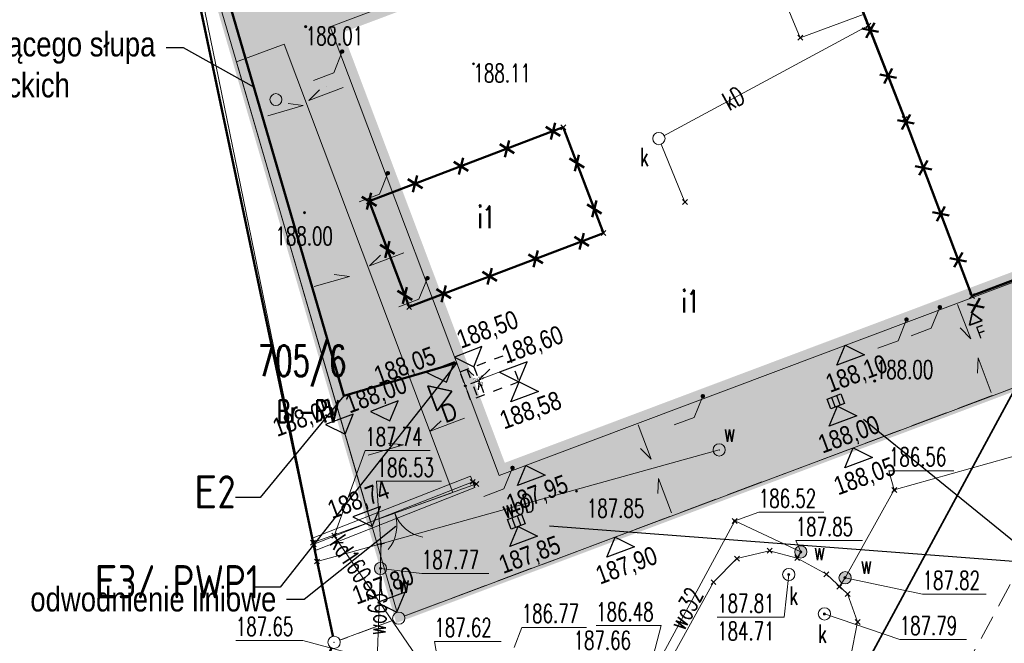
# Model space of a CAD drawing. Header units: metres. Extents: x 6498948 to 6499625, y 5676527 to 5676852.
# Tile 7 of 22: x 6499069 to 6499109, y 5676655 to 5676680. Entities that reach past the tile are written whole.
import ezdxf
from ezdxf import colors
from ezdxf.entities.mleader import LeaderData, LeaderLine
from ezdxf.enums import TextEntityAlignment as Align
from ezdxf.math import Vec2, Vec3

# ---------------------------------------------------------------- set-up
doc = ezdxf.new("R2010")
doc.units = ezdxf.units.M
for name, pattern in [('BUBS03', [1.5, 1, -0.5]), ('DASHDOT', [25.4, 12.7, -6.35, 0, -6.35]), ('L_0_03', [1, 0.5, -0.5]), ('L_0_04', [1.5, 1, -0.5]), ('L_0_06', [2, 1.5, -0.5])]:
    doc.linetypes.add(name, pattern=pattern)
doc.layers.get('0').update_dxf_attribs({"linetype": 'CONTINUOUS', "lineweight": 18})
for name, color, linetype, lineweight in [('#IE_Linie kablowe nn', 1, 'CONTINUOUS', 50), ('A-OPIS', 3, 'CONTINUOUS', 20), ('A-RYNNY I RURY SPUSTOWE', 3, 'CONTINUOUS', 5), ('A-WYM. ZEW.', 1, 'CONTINUOUS', 13), ('A-Ś.NOŚNA', 7, 'CONTINUOUS', 35), ('Z-DROGI', 4, 'CONTINUOUS', 18), ('Z-SPADKI', 3, 'CONTINUOUS', 5)]:
    doc.layers.add(name, color=color, linetype=linetype, lineweight=lineweight)
doc.layers.add('_IE_Opisy', color=32, linetype='CONTINUOUS')
doc.layers.add('Z-KOTY', color=2, linetype='CONTINUOUS')
for name, color, linetype, lineweight, true_color in [('Z- WPUSTY', 7, 'CONTINUOUS', 25, 0x007cb0), ('Z-BUDYNEK DO USUNIĘCIA', 7, 'CONTINUOUS', 18, 0xff2a1b), ('Z-GRANICA DZIAŁKI', 7, 'DASHDOT', 100, 0xff2a1b), ('Z-NAWIERZCHNIE CHODNIK', 7, 'CONTINUOUS', 0, 0x979392), ('Z-WTÓRNIK', 7, 'CONTINUOUS', 18, 0x7f868a), ('Z-ZIELEŃ', 7, 'CONTINUOUS', 0, 0x61993b)]:
    doc.layers.add(name, color=color, linetype=linetype, lineweight=lineweight, true_color=true_color)
doc.styles.add('ISOCPEUR', font='isocpeur.ttf')
doc.styles.add('OPISOWY', font='ARIALN.TTF')
doc.styles.add('OPISY_1_100_1.5', font='arial.ttf', dxfattribs={"width": 0.8, "height": 0.15})
doc.styles.add('OPISY_1_500_1.5', font='arial.ttf', dxfattribs={"width": 0.8, "height": 0.75})
doc.styles.get("Standard").update_dxf_attribs({"font": 'simplex.shx'})
doc.linetypes.add('L_0_15_SHX', pattern='A,0,-0.375,-0.75,-0.75,-0.75,-0.75,-0.75,[1,Mroczeń dz. 705_4 dcp.shx,S=0.05,R=0,X=0,Y=0],-0.75,-0.75,-0.75,-0.75,-0.375', length=7.5)
doc.linetypes.add('L_0_BB_SHX', pattern='A,0,-0.2,[9,Mroczeń dz. 705_4 dcp.shx,S=0.05,R=0,X=0,Y=0],-0.2', length=0.4)

# ---------------------------------------------------------------- blocks, each defined once
blk = doc.blocks.new('L_0_02_1')
at = {"color": 0}
blk.add_point((0, 0), dxfattribs=at)
blk = doc.blocks.new('L_0_02_2')
at = {"color": 0}
blk.add_point((0, 0), dxfattribs=at)
blk = doc.blocks.new('L_2_20_3')
at = {"color": 0, "linetype": 'Continuous', "lineweight": 13}
for centre, start, end in [((-3, 0), 299.98164, 0), ((3, 0), 180, 240.01836)]:
    blk.add_arc(centre, 3, start, end, dxfattribs=at)
blk = doc.blocks.new('L_0_BB_1')
at = {"color": 0, "linetype": 'Continuous', "lineweight": 13, "flags": 128}
blk.add_lwpolyline([(0, -0.5), (0, 0.5)], dxfattribs=at)
blk = doc.blocks.new('L_0_BB_2')
at = {"color": 0, "linetype": 'Continuous', "lineweight": 13, "flags": 128}
blk.add_lwpolyline([(0, 0.5), (0, -0.5)], dxfattribs=at)
blk = doc.blocks.new('GEPPGD_S')
at = {"color": 0, "linetype": 'Continuous', "lineweight": 18}
blk.add_wipeout([(0, -0.5), (0.25, -0.433), (0.433, -0.25), (0.5, 0), (0.433, 0.25), (0.25, 0.433), (0, 0.5), (-0.25, 0.433), (-0.433, 0.25), (-0.5, 0), (-0.433, -0.25), (-0.25, -0.433)], dxfattribs=at)
blk.add_circle((0, 0), 0.5, dxfattribs=at)
blk = doc.blocks.new('GSPPRB')
at = {"color": 0, "linetype": 'Continuous', "lineweight": 13, "flags": 128}
for points in [[(-0.2, 0.2), (0.2, -0.2)], [(0.2, 0.2), (-0.2, -0.2)]]:
    blk.add_lwpolyline(points, dxfattribs=at)
blk = doc.blocks.new('GSPWPS')
at = {"linetype": 'Continuous', "lineweight": 13}
blk.add_hatch(color=0, dxfattribs=at).paths.add_polyline_path([(0, -0.091, 1), (0, 0.091, 1)])
at = {"color": 0, "linetype": 'Continuous', "lineweight": 13}
blk.add_circle((0, 0), 0.0906, dxfattribs=at)
blk = doc.blocks.new('GUPIWZ_O')
at = {"color": 0, "linetype": 'Continuous', "lineweight": 18}
blk.add_wipeout([(0, -0.5), (0.25, -0.433), (0.433, -0.25), (0.5, 0), (0.433, 0.25), (0.25, 0.433), (0, 0.5), (-0.25, 0.433), (-0.433, 0.25), (-0.5, 0), (-0.433, -0.25), (-0.25, -0.433)], dxfattribs=at)
blk.add_circle((0, 0), 0.5, dxfattribs=at)
blk = doc.blocks.new('GUPKSD')
at = {"color": 0, "linetype": 'Continuous', "lineweight": 18}
blk.add_wipeout([(0, -0.5), (0.25, -0.433), (0.433, -0.25), (0.5, 0), (0.433, 0.25), (0.25, 0.433), (0, 0.5), (-0.25, 0.433), (-0.433, 0.25), (-0.5, 0), (-0.433, -0.25), (-0.25, -0.433)], dxfattribs=at)
blk.add_circle((0, 0), 0.5, dxfattribs=at)
blk = doc.blocks.new('GUPPRZ_K')
at = {"linetype": 'Continuous', "lineweight": 13}
blk.add_hatch(color=0, dxfattribs=at).paths.add_polyline_path([(0, -0.091, 1), (0, 0.091, 1)])
at = {"color": 0, "linetype": 'Continuous', "lineweight": 13}
blk.add_circle((0, 0), 0.0906, dxfattribs=at)
blk = doc.blocks.new('GUPPRZ_W')
at = {"linetype": 'Continuous', "lineweight": 13}
blk.add_hatch(color=0, dxfattribs=at).paths.add_polyline_path([(0, -0.091, 1), (0, 0.091, 1)])
at = {"color": 0, "linetype": 'Continuous', "lineweight": 13}
blk.add_circle((0, 0), 0.0906, dxfattribs=at)
blk = doc.blocks.new('GUPWZA')
at = {"linetype": 'Continuous', "lineweight": 13}
blk.add_hatch(color=0, dxfattribs=at).paths.add_polyline_path([(0, -0.5, 1), (0, 0.5, 1)])
at = {"color": 0, "linetype": 'Continuous', "lineweight": 13}
blk.add_circle((0, 0), 0.5, dxfattribs=at)
blk = doc.blocks.new('_None')

msp = doc.modelspace()

# ---------------------------------------------------------------- hatches: boundary and pattern name
at = {"layer": 'A-Ś.NOŚNA', "linetype": 'Continuous', "ltscale": 0.75}
h = msp.add_hatch(color=8, dxfattribs=at)
h.dxf.hatch_style = 1
h.paths.add_polyline_path([(6499107.657, 5676668.024), (6499107.255, 5676668.323), (6499107.15, 5676667.833)])
h = msp.add_hatch(color=8, dxfattribs=at)
h.dxf.hatch_style = 1
h.paths.add_polyline_path([(6499085.5, 5676664.349), (6499086.097, 5676665.152), (6499085.119, 5676665.363)])
at = {"layer": 'Z-NAWIERZCHNIE CHODNIK', "linetype": 'ByBlock'}
h = msp.add_hatch(dxfattribs=at)
h.set_pattern_fill('ANGLE', color=8, scale=0.04, angle=70.5145)
h.set_pattern_definition([(70.514531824, (-32.36772, -5.76672), (-0.263397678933, 0.093198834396), [0.2032, -0.0762]), (160.514531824, (-32.36772, -5.76672), (-0.093198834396, -0.263397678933), [0.2032, -0.0762])])
h.paths.add_polyline_path([(6499088.02, 5676661.719), (6499081.153, 5676679.971), (6499105.027, 5676688.961), (6499105.308, 5676688.202), (6499107.179, 5676688.907), (6499106.898, 5676689.668), (6499113.334, 5676692.1), (6499113.619, 5676691.329), (6499116.427, 5676692.386), (6499116.141, 5676693.16), (6499121.463, 5676695.171), (6499122.72, 5676691.773), (6499126.22, 5676693.09), (6499124.974, 5676696.483), (6499135.381, 5676700.37), (6499142.247, 5676682.119)])
h.paths.add_polyline_path([(6499077.349, 5676678.54), (6499079.282, 5676679.266), (6499086.142, 5676661.032), (6499082.799, 5676659.831)])
h.paths.add_polyline_path([(6499074.42, 5676688.595), (6499077.448, 5676689.743), (6499079.221, 5676685.068), (6499075.823, 5676683.779)])
h.paths.add_polyline_path([(6499126.075, 5676708.2), (6499091.454, 5676695.218), (6499074.373, 5676688.577), (6499083.94, 5676655.916), (6499144.344, 5676678.566), (6499148.303, 5676696.158)])
h.paths.add_polyline_path([(6499126.075, 5676708.2), (6499127.846, 5676703.525), (6499089.262, 5676688.907), (6499087.489, 5676693.582)])
at = {"layer": 'Z-ZIELEŃ', "linetype": 'ByBlock'}
h = msp.add_hatch(dxfattribs=at)
h.set_pattern_fill('CROSS', color=8, scale=0.02, angle=-26.8273)
h.set_pattern_definition([(333.1727299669, (0, 0), (0.1706465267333, 0.056015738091), [0.0635, -0.1905]), (63.1727299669, (0.014, -0.04266), (-0.056015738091, 0.1706465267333), [0.0635, -0.1905])])
h.paths.add_polyline_path([(6499086.142, 5676661.032), (6499079.282, 5676679.266), (6499077.349, 5676678.54), (6499082.799, 5676659.831)])
h.dxf.unprotected_set("ltscale", 0)

# ---------------------------------------------------------------- linework, layer by layer
at = {"layer": '#IE_Linie kablowe nn', "color": 8, "linetype": 'ByBlock'}
msp.add_lwpolyline([(6499086.298, 5676666.296), (6499081.705, 5676664.958), (6499074.78, 5676688.732)], dxfattribs=at)
at = {"layer": '#IE_Linie kablowe nn', "color": 20, "linetype": 'ByBlock', "true_color": 0xff2d21}
msp.add_lwpolyline([(6499086.298, 5676666.296), (6499081.705, 5676664.958), (6499074.78, 5676688.732)], dxfattribs=at)
at = {"color": 8, "linetype": 'Continuous', "ltscale": 0.75}
msp.add_line((6499086.435, 5676665.931), (6499086.865, 5676664.789), dxfattribs=at)
at = {"color": 8, "linetype": 'L_0_03', "lineweight": 30, "ltscale": 0.75}
for p, q in [((6499086.716, 5676666.037), (6499087.146, 5676664.895)), ((6499086.997, 5676666.142), (6499087.426, 5676665.002)), ((6499087.212, 5676665.571), (6499086.679, 5676665.371))]:
    msp.add_line(p, q, dxfattribs=at)
msp.add_lwpolyline([(6499086.435, 5676665.931), (6499088.401, 5676666.671), (6499088.83, 5676665.529), (6499086.865, 5676664.789)], close=True, dxfattribs=at)
msp.add_lwpolyline([(6499086.716, 5676666.037), (6499087.211, 5676665.572), (6499087.146, 5676664.895)], dxfattribs=at)
msp.add_circle((6499086.65, 5676665.36), 0.0307, dxfattribs=at)
at = {"layer": 'A-OPIS', "color": 8, "transparency": 33554687}
for points in [[(6499080.476, 5676677.789), (6499081.298, 5676678.098), (6499081.643, 5676678.958)], [(6499082.335, 5676672.847), (6499083.157, 5676673.156), (6499083.502, 5676674.016)], [(6499083.941, 5676668.578), (6499084.763, 5676668.888), (6499085.108, 5676669.747)], [(6499103.42, 5676666.89), (6499104.242, 5676667.199), (6499104.587, 5676668.059)], [(6499103.42, 5676666.89), (6499104.242, 5676667.199), (6499104.587, 5676668.059)], [(6499103.42, 5676666.89), (6499104.242, 5676667.199), (6499104.587, 5676668.059)], [(6499095.135, 5676663.773), (6499095.957, 5676664.082), (6499096.302, 5676664.942)], [(6499087.399, 5676660.863), (6499088.221, 5676661.172), (6499088.566, 5676662.032)]]:
    msp.add_lwpolyline(points, dxfattribs=at)
at = {"layer": 'A-OPIS', "color": 8, "transparency": 33554687, "elevation": 0}
msp.add_lwpolyline([(6499104.771, 5676667.398), (6499105.593, 5676667.707), (6499105.937, 5676668.567)], dxfattribs=at)
msp.add_lwpolyline([(6499104.771, 5676667.398), (6499105.593, 5676667.707), (6499105.937, 5676668.567)], dxfattribs=at)
at = {"layer": 'A-RYNNY I RURY SPUSTOWE', "color": 8, "lineweight": 35, "ltscale": 0.2, "transparency": 33554687}
for p, q in [((6499081.572, 5676678.932), (6499081.713, 5676678.984)), ((6499081.616, 5676679.028), (6499081.669, 5676678.888)), ((6499083.432, 5676673.99), (6499083.572, 5676674.042)), ((6499083.475, 5676674.086), (6499083.528, 5676673.946)), ((6499085.037, 5676669.721), (6499085.178, 5676669.774)), ((6499085.081, 5676669.817), (6499085.134, 5676669.677)), ((6499105.867, 5676668.541), (6499106.007, 5676668.593)), ((6499105.911, 5676668.637), (6499105.964, 5676668.497)), ((6499104.517, 5676668.033), (6499104.657, 5676668.085)), ((6499104.56, 5676668.129), (6499104.613, 5676667.989)), ((6499096.231, 5676664.916), (6499096.372, 5676664.968)), ((6499096.275, 5676665.012), (6499096.328, 5676664.872)), ((6499088.496, 5676662.005), (6499088.636, 5676662.058)), ((6499088.539, 5676662.102), (6499088.592, 5676661.962))]:
    msp.add_line(p, q, dxfattribs=at)
for centre in [(6499081.643, 5676678.958), (6499083.502, 5676674.016), (6499085.108, 5676669.747), (6499105.937, 5676668.567), (6499104.587, 5676668.059), (6499096.302, 5676664.942), (6499088.566, 5676662.032)]:
    msp.add_circle(centre, 0.055, dxfattribs=at)
at = {"layer": 'A-WYM. ZEW.', "color": 8, "linetype": 'Continuous', "ltscale": 0.75}
msp.add_line((6499080.987, 5676677.547), (6499080.987, 5676677.547), dxfattribs=at)
at = {"layer": 'A-Ś.NOŚNA', "color": 8, "linetype": 'Continuous', "ltscale": 0.75}
for p, q in [((6499107.255, 5676668.323), (6499107.15, 5676667.833)), ((6499107.255, 5676668.323), (6499107.657, 5676668.024)), ((6499107.657, 5676668.024), (6499107.15, 5676667.833)), ((6499085.119, 5676665.363), (6499085.5, 5676664.349)), ((6499086.097, 5676665.152), (6499085.119, 5676665.363)), ((6499086.097, 5676665.152), (6499085.5, 5676664.349))]:
    msp.add_line(p, q, dxfattribs=at)
at = {"layer": 'A-Ś.NOŚNA', "color": 8, "linetype": 'BUBS03', "lineweight": 18, "const_width": 0.4}
msp.add_lwpolyline([(6499082.868, 5676659.64), (6499088.088, 5676661.531)], dxfattribs=at)
at = {"layer": 'Z- WPUSTY', "color": 8}
for p, q in [((6499101.744, 5676664.974), (6499101.892, 5676664.58)), ((6499101.536, 5676664.896), (6499101.683, 5676664.502)), ((6499088.546, 5676659.999), (6499088.693, 5676659.605)), ((6499088.755, 5676660.077), (6499088.902, 5676659.683))]:
    msp.add_line(p, q, dxfattribs=at)
for points in [[(6499101.359, 5676664.829), (6499101.921, 5676665.04), (6499102.068, 5676664.647), (6499101.507, 5676664.436)], [(6499088.369, 5676659.932), (6499088.931, 5676660.143), (6499089.079, 5676659.75), (6499088.517, 5676659.539)]]:
    msp.add_lwpolyline(points, close=True, dxfattribs=at)
at = {"layer": 'Z-BUDYNEK DO USUNIĘCIA', "color": 8, "linetype": 'Continuous', "lineweight": 50}
for p, q in [((6499100.643, 5676686.168), (6499104.515, 5676676.222)), ((6499107.248, 5676669.023), (6499139.879, 5676681.407)), ((6499104.515, 5676676.222), (6499107.248, 5676669.023)), ((6499082.737, 5676672.871), (6499090.633, 5676675.879)), ((6499089.917, 5676675.901), (6499090.509, 5676675.537)), ((6499090.299, 5676676.055), (6499090.127, 5676675.382)), ((6499090.633, 5676675.879), (6499092.266, 5676671.578)), ((6499088.048, 5676675.189), (6499088.64, 5676674.825)), ((6499088.43, 5676675.343), (6499088.258, 5676674.671)), ((6499086.561, 5676674.632), (6499086.389, 5676673.959)), ((6499090.887, 5676674.611), (6499091.479, 5676674.248)), ((6499091.27, 5676674.766), (6499091.097, 5676674.093)), ((6499086.179, 5676674.477), (6499086.771, 5676674.113)), ((6499084.692, 5676673.92), (6499084.52, 5676673.247)), ((6499084.31, 5676673.765), (6499084.902, 5676673.402)), ((6499082.441, 5676673.053), (6499083.033, 5676672.69)), ((6499082.823, 5676673.208), (6499082.651, 5676672.535)), ((6499084.367, 5676668.575), (6499082.737, 5676672.871)), ((6499091.597, 5676672.741), (6499092.189, 5676672.378)), ((6499091.98, 5676672.896), (6499091.807, 5676672.223)), ((6499092.266, 5676671.578), (6499084.367, 5676668.575)), ((6499091.081, 5676671.422), (6499091.673, 5676671.059)), ((6499091.464, 5676671.577), (6499091.291, 5676670.904)), ((6499083.184, 5676671.094), (6499083.776, 5676670.73)), ((6499083.566, 5676671.249), (6499083.394, 5676670.576)), ((6499089.212, 5676670.712), (6499089.804, 5676670.348)), ((6499089.594, 5676670.866), (6499089.421, 5676670.193)), ((6499087.342, 5676670.001), (6499087.934, 5676669.637)), ((6499087.725, 5676670.155), (6499087.552, 5676669.483)), ((6499084.276, 5676669.379), (6499084.103, 5676668.706)), ((6499085.855, 5676669.445), (6499085.683, 5676668.772)), ((6499083.893, 5676669.224), (6499084.485, 5676668.86)), ((6499085.473, 5676669.29), (6499086.065, 5676668.926))]:
    msp.add_line(p, q, dxfattribs=at)
at = {"layer": 'Z-BUDYNEK DO USUNIĘCIA', "color": 8, "linetype": 'Continuous', "lineweight": 50, "flags": 128}
for points in [[(6499102.772, 5676679.896), (6499103.453, 5676679.758)], [(6499103.279, 5676680.132), (6499102.946, 5676679.522)], [(6499104.004, 5676678.269), (6499103.672, 5676677.659)], [(6499103.497, 5676678.033), (6499104.178, 5676677.895)], [(6499104.223, 5676676.169), (6499104.904, 5676676.031)], [(6499104.73, 5676676.405), (6499104.397, 5676675.795)], [(6499104.932, 5676674.302), (6499105.612, 5676674.158)], [(6499105.441, 5676674.533), (6499105.103, 5676673.926)], [(6499106.151, 5676672.663), (6499105.813, 5676672.056)], [(6499105.642, 5676672.432), (6499106.322, 5676672.288)], [(6499106.86, 5676670.793), (6499106.523, 5676670.186)], [(6499106.352, 5676670.562), (6499107.031, 5676670.418)], [(6499107.061, 5676668.692), (6499107.741, 5676668.548)], [(6499107.57, 5676668.924), (6499107.232, 5676668.317)]]:
    msp.add_lwpolyline(points, dxfattribs=at)
at = {"layer": 'Z-DROGI', "color": 8, "linetype": 'Continuous'}
for p, q in [((6499079.282, 5676679.266), (6499077.349, 5676678.54, -12.222)), ((6499079.282, 5676679.266), (6499086.142, 5676661.032)), ((6499077.349, 5676678.54, -12.222), (6499077.485, 5676678.591, -11.362))]:
    msp.add_line(p, q, dxfattribs=at)
msp.add_lwpolyline([(6499086.142, 5676661.032), (6499079.282, 5676679.266), (6499077.349, 5676678.54), (6499082.799, 5676659.831)], close=True, dxfattribs=at)
msp.add_lwpolyline([(6499086.142, 5676661.032), (6499079.282, 5676679.266), (6499077.349, 5676678.54), (6499082.799, 5676659.831)], close=True, dxfattribs=at)
msp.add_circle((6499078.948, 5676677.006), 0.243, dxfattribs=at)
at = {"layer": 'Z-KOTY', "color": 8}
for points in [[(6499101.751, 5676666.201), (6499102.09, 5676667.017), (6499102.875, 5676666.62), (6499101.751, 5676666.201)], [(6499086.206, 5676666.534), (6499086.997, 5676666.142), (6499087.327, 5676666.958), (6499086.206, 5676666.534)], [(6499085.089, 5676665.912), (6499085.88, 5676665.52), (6499086.211, 5676666.335), (6499085.089, 5676665.912)], [(6499088.039, 5676665.92), (6499088.83, 5676665.529), (6499089.161, 5676666.344), (6499088.039, 5676665.92)], [(6499088.499, 5676664.71), (6499088.837, 5676665.525), (6499089.622, 5676665.128), (6499088.499, 5676664.71)], [(6499082.793, 5676664.327), (6499083.584, 5676663.935), (6499083.915, 5676664.75), (6499082.793, 5676664.327)], [(6499080.968, 5676663.795), (6499081.759, 5676663.403), (6499082.089, 5676664.218), (6499080.968, 5676663.795)], [(6499101.444, 5676663.728), (6499101.783, 5676664.544), (6499102.568, 5676664.147), (6499101.444, 5676663.728)], [(6499102.078, 5676662.029), (6499102.416, 5676662.844), (6499103.201, 5676662.447), (6499102.078, 5676662.029)], [(6499088.768, 5676661.307), (6499089.106, 5676662.122), (6499089.891, 5676661.725), (6499088.768, 5676661.307)], [(6499082.077, 5676660.032), (6499082.868, 5676659.64), (6499083.199, 5676660.456), (6499082.077, 5676660.032)], [(6499088.461, 5676658.834), (6499088.8, 5676659.649), (6499089.585, 5676659.252), (6499088.461, 5676658.834)], [(6499092.399, 5676658.4), (6499092.738, 5676659.215), (6499093.523, 5676658.818), (6499092.399, 5676658.4)]]:
    msp.add_lwpolyline(points, dxfattribs=at)
at = {"layer": 'Z-SPADKI', "color": 8}
for points in [[(6499080.724, 5676677.4), (6499080.28, 5676676.97), (6499081.677, 5676677.496)], [(6499079.445, 5676676.842), (6499080.058, 5676676.765), (6499078.625, 5676676.347)], [(6499083.194, 5676670.673), (6499082.749, 5676670.244), (6499084.147, 5676670.77)], [(6499081.323, 5676669.893), (6499081.936, 5676669.816), (6499080.502, 5676669.399)], [(6499106.766, 5676667.718), (6499107.199, 5676667.276), (6499106.662, 5676668.67)], [(6499107.467, 5676665.88), (6499107.496, 5676666.497), (6499108.025, 5676665.1)], [(6499087.647, 5676666.036), (6499087.202, 5676665.606), (6499088.6, 5676666.132)], [(6499085.663, 5676663.947), (6499085.219, 5676663.518), (6499086.617, 5676664.044)], [(6499093.776, 5676662.821), (6499094.209, 5676662.379), (6499093.672, 5676663.773)], [(6499083.516, 5676663.037), (6499084.13, 5676662.96), (6499082.696, 5676662.542)], [(6499094.478, 5676660.983), (6499094.506, 5676661.6), (6499095.035, 5676660.203)]]:
    msp.add_lwpolyline(points, dxfattribs=at)
at = {"layer": 'Z-WTÓRNIK', "linetype": 'CONTINUOUS', "lineweight": 18}
for p, q in [((6499081.312, 5676654.933), (6499074.42, 5676688.596)), ((6499074.42, 5676688.596), (6499083.94, 5676655.916)), ((6499083.94, 5676655.916), (6499074.42, 5676688.596)), ((6499144.344, 5676678.566), (6499083.94, 5676655.916)), ((6499080.399, 5676659.153), (6499086.859, 5676661.693)), ((6499080.46, 5676658.99), (6499087.099, 5676661.376)), ((6499080.581, 5676658.687), (6499087.041, 5676661.227)), ((6499083.94, 5676655.916), (6499081.312, 5676654.933)), ((6499081.312, 5676654.933), (6499073.468, 5676637.714))]:
    msp.add_line(p, q, dxfattribs=at)
at = {"layer": 'Z-WTÓRNIK', "linetype": 'L_0_15_SHX', "lineweight": 35}
msp.add_line((6499097.89, 5676644.73), (6499109.2, 5676665.61), dxfattribs=at)
at = {"layer": 'Z-WTÓRNIK', "linetype": 'CONTINUOUS', "lineweight": 35}
msp.add_line((6499097.89, 5676644.73), (6499109.2, 5676665.61), dxfattribs=at)
at = {"layer": 'Z-WTÓRNIK', "linetype": 'L_0_BB_SHX', "lineweight": 18}
msp.add_line((6499080.49, 5676658.92), (6499086.95, 5676661.46), dxfattribs=at)
at = {"layer": 'Z-WTÓRNIK', "linetype": 'L_0_06', "lineweight": 18, "flags": 128}
msp.add_lwpolyline([(6499073.468, 5676637.714), (6499081.312, 5676654.933), (6499083.94, 5676655.916), (6499144.344, 5676678.566), (6499145.543, 5676683.881), (6499145.885, 5676685.412), (6499148.303, 5676696.158), (6499125.955, 5676708.136), (6499091.454, 5676695.218), (6499074.42, 5676688.596), (6499043.749, 5676678.409), (6499049.886, 5676646.161)], dxfattribs=at)
at = {"layer": 'Z-WTÓRNIK', "linetype": 'L_0_03', "lineweight": 18, "flags": 128}
for points in [[(6499073.468, 5676637.714), (6499081.312, 5676654.933), (6499083.94, 5676655.916), (6499144.344, 5676678.566), (6499145.543, 5676683.881), (6499145.885, 5676685.412), (6499148.303, 5676696.158), (6499125.955, 5676708.136), (6499091.454, 5676695.218), (6499074.42, 5676688.596), (6499043.749, 5676678.409), (6499049.886, 5676646.161)], [(6499073.468, 5676637.714), (6499081.312, 5676654.933), (6499083.94, 5676655.916), (6499144.344, 5676678.566), (6499132.95, 5676656.74), (6499164.758, 5676638.732)]]:
    msp.add_lwpolyline(points, dxfattribs=at)
at = {"layer": 'Z-WTÓRNIK', "linetype": 'Continuous', "lineweight": 50, "flags": 128}
for points in [[(6499104.515, 5676676.222), (6499100.643, 5676686.168), (6499122.781, 5676694.6), (6499129.397, 5676677.429), (6499107.248, 5676669.023)], [(6499082.737, 5676672.871), (6499090.633, 5676675.879), (6499092.266, 5676671.578), (6499084.367, 5676668.575)]]:
    msp.add_lwpolyline(points, close=True, dxfattribs=at)
at = {"layer": 'Z-WTÓRNIK', "linetype": 'Continuous', "lineweight": 18, "flags": 128}
for points in [[(6499102.858, 5676680.479), (6499100.269, 5676679.522), (6499094.605, 5676693.144), (6499080.23, 5676688.4)], [(6499103.04, 5676680.02), (6499094.52, 5676675.42), (6499095.58, 5676672.84)], [(6499161.229, 5676638.66), (6499131.05, 5676656.24), (6499115.67, 5676664.39), (6499104.09, 5676661.13), (6499102.09, 5676657.56), (6499101.85, 5676657.19)], [(6499096.97, 5676662.76), (6499083.22, 5676658.94), (6499080.62, 5676658.22)], [(6499085.219, 5676662.732), (6499082.58, 5676662.732), (6499081.32, 5676659.27)], [(6499106.509, 5676661.912), (6499103.87, 5676661.912), (6499104.09, 5676661.13)], [(6499085.679, 5676661.482), (6499083.04, 5676661.482), (6499083.22, 5676658.94)], [(6499101.219, 5676660.222), (6499098.58, 5676660.222), (6499097.6, 5676659.87)], [(6499096.65, 5676646.42), (6499094.14, 5676647.97), (6499093.96, 5676653.12), (6499097.6, 5676659.87), (6499100.29, 5676658.61), (6499100.14, 5676658.36)], [(6499081.32, 5676659.27), (6499085.79, 5676652.71)], [(6499102.8, 5676659.072), (6499100.08, 5676659.072), (6499100.29, 5676658.61)], [(6499083.22, 5676658.94), (6499083.2, 5676657.94), (6499083.06, 5676654.2)], [(6499087.6, 5676657.732), (6499084.88, 5676657.732), (6499083.2, 5676657.94)], [(6499107.82, 5676656.892), (6499105.24, 5676656.892), (6499102.09, 5676657.56)], [(6499091.579, 5676655.542), (6499088.94, 5676655.542), (6499088.64, 5676654.72)], [(6499091.97, 5676655.612), (6499094.609, 5676655.612), (6499093.96, 5676653.12)], [(6499088.108, 5676654.972), (6499085.39, 5676654.972), (6499085.79, 5676652.71)]]:
    msp.add_lwpolyline(points, dxfattribs=at)
at = {"layer": 'Z-WTÓRNIK', "linetype": 'Continuous', "lineweight": 50, "flags": 128}
msp.add_lwpolyline([(6499054.877, 5676672.096), (6499053.224, 5676678.017), (6499074.967, 5676685.105), (6499081.312, 5676654.933), (6499073.468, 5676637.714)], dxfattribs=at)
at = {"layer": 'Z-WTÓRNIK', "linetype": 'L_0_04', "lineweight": 18, "flags": 128}
msp.add_lwpolyline([(6499098.363, 5676637.926), (6499112.19, 5676663.57), (6499155.624, 5676638.546)], dxfattribs=at)
at = {"layer": 'Z-WTÓRNIK', "linetype": 'Continuous', "lineweight": 18, "flags": 128}
msp.add_lwpolyline([(6499095.17, 5676654.53), (6499096.74, 5676657.38), (6499097.69, 5676658.34), (6499099.02, 5676658.66), (6499100.14, 5676658.36), (6499101.33, 5676657.7), (6499102.19, 5676656.9), (6499102.6, 5676655.76), (6499102.31, 5676654.3), (6499100.73, 5676651.46), (6499099.79, 5676650.51), (6499098.77, 5676650.18), (6499097.33, 5676650.48), (6499096.11, 5676651.15), (6499095.23, 5676652), (6499094.87, 5676653.11)], close=True, dxfattribs=at)
at = {"layer": 'Z-WTÓRNIK'}
for p in [(6499080.16, 5676679.97), (6499103.04, 5676680.02), (6499100.269, 5676679.522), (6499086.98, 5676678.46), (6499104.515, 5676676.222), (6499090.633, 5676675.879), (6499094.52, 5676675.42), (6499082.737, 5676672.871), (6499095.58, 5676672.84), (6499080.11, 5676672.41), (6499092.266, 5676671.578), (6499107.248, 5676669.023), (6499084.367, 5676668.575), (6499103.29, 5676665.56), (6499096.97, 5676662.76), (6499086.95, 5676661.46), (6499087.099, 5676661.376), (6499091.17, 5676661.08), (6499104.09, 5676661.13), (6499104.09, 5676661.13), (6499097.6, 5676659.87), (6499097.6, 5676659.87), (6499080.46, 5676658.99), (6499081.32, 5676659.27), (6499081.32, 5676659.27), (6499080.49, 5676658.92), (6499083.22, 5676658.94), (6499083.22, 5676658.94), (6499099.02, 5676658.66), (6499100.29, 5676658.61), (6499100.29, 5676658.61), (6499080.62, 5676658.22), (6499097.69, 5676658.34), (6499100.14, 5676658.36), (6499083.2, 5676657.94), (6499083.2, 5676657.94), (6499096.74, 5676657.38), (6499099.8, 5676657.69), (6499101.33, 5676657.7), (6499102.09, 5676657.56), (6499102.09, 5676657.56), (6499101.85, 5676657.19), (6499102.19, 5676656.9), (6499083.94, 5676655.916), (6499101.25, 5676656.09), (6499102.6, 5676655.76), (6499081.312, 5676654.933)]:
    msp.add_point(p, dxfattribs=at)

# ---------------------------------------------------------------- block references
at = {"layer": 'Z-WTÓRNIK', "linetype": 'Continuous', "xscale": 0.5, "yscale": 0.5, "zscale": 0.5}
for name, p in [('GSPWPS', (6499080.16, 5676679.97)), ('GSPPRB', (6499103.04, 5676680.02)), ('GSPPRB', (6499100.269, 5676679.522)), ('GSPPRB', (6499104.515, 5676676.222)), ('GSPPRB', (6499090.633, 5676675.879)), ('GSPPRB', (6499082.737, 5676672.871)), ('GSPPRB', (6499095.58, 5676672.84)), ('GSPPRB', (6499092.266, 5676671.578)), ('GSPPRB', (6499107.248, 5676669.023)), ('GSPPRB', (6499084.367, 5676668.575)), ('GSPPRB', (6499086.95, 5676661.46)), ('GSPPRB', (6499087.099, 5676661.376)), ('GSPPRB', (6499104.09, 5676661.13)), ('GUPPRZ_W', (6499104.09, 5676661.13)), ('GSPPRB', (6499097.6, 5676659.87)), ('GUPPRZ_W', (6499097.6, 5676659.87)), ('GSPPRB', (6499081.32, 5676659.27)), ('GSPPRB', (6499080.46, 5676658.99)), ('GSPPRB', (6499080.49, 5676658.92)), ('GUPPRZ_K', (6499081.32, 5676659.27)), ('GUPPRZ_W', (6499083.22, 5676658.94)), ('GSPPRB', (6499099.02, 5676658.66)), ('GUPWZA', (6499100.29, 5676658.61)), ('GUPPRZ_W', (6499100.29, 5676658.61)), ('GSPPRB', (6499080.62, 5676658.22)), ('GUPWZA', (6499083.2, 5676657.94)), ('GSPPRB', (6499097.69, 5676658.34)), ('GSPPRB', (6499100.14, 5676658.36)), ('GUPPRZ_W', (6499083.2, 5676657.94)), ('GSPPRB', (6499101.33, 5676657.7)), ('GUPWZA', (6499102.09, 5676657.56)), ('GSPPRB', (6499096.74, 5676657.38)), ('GUPPRZ_W', (6499102.09, 5676657.56)), ('GSPPRB', (6499101.85, 5676657.19)), ('GSPPRB', (6499102.19, 5676656.9)), ('GSPPRB', (6499102.6, 5676655.76))]:
    msp.add_blockref(name, p, dxfattribs=at)
for name, p, rotation in [('GSPWPS', (6499086.98, 5676678.46), 90), ('GSPWPS', (6499080.11, 5676672.41), 90), ('GSPWPS', (6499103.29, 5676665.56), 90), ('GUPWZA', (6499096.97, 5676662.76), 180), ('L_0_BB_2', (6499086.95, 5676661.46), 201.46), ('GSPWPS', (6499091.17, 5676661.08), 90), ('L_2_20_3', (6499083.779, 5676660.183), 19.77), ('L_0_BB_1', (6499080.49, 5676658.92), 21.46), ('GSPPRB', (6499083.22, 5676658.94), 49.50000000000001), ('L_0_02_2', (6499083.94, 5676655.916), 106.24), ('L_0_02_1', (6499083.94, 5676655.916), 200.5), ('L_0_02_2', (6499083.94, 5676655.916), 20.56), ('L_0_02_1', (6499083.94, 5676655.916), 106.24), ('L_0_02_1', (6499081.312, 5676654.933), 101.57), ('L_0_02_2', (6499081.312, 5676654.933), 20.5)]:
    msp.add_blockref(name, p, dxfattribs=dict(at, rotation=rotation))

# ---------------------------------------------------------------- texts
at = {"color": 8, "linetype": 'Continuous', "ltscale": 0.75, "insert": (6499087.223, 5676665.541), "char_height": 0.15, "width": 2.8008, "attachment_point": 5, "rotation": 20.6165, "line_spacing_factor": 0.938532, "style": 'OPISOWY'}
msp.add_mtext('3x15\\P30', dxfattribs=at)
at = {"layer": 'A-OPIS', "color": 8, "ltscale": 0.4, "style": 'OPISY_1_500_1.5', "width": 0.8}
for s, height, p in [('F', 0.5, (6499107.775, 5676667.625)), ('D', 0.75, (6499086.274, 5676664.399))]:
    msp.add_text(s, height=height, rotation=20.3131, dxfattribs=at).set_placement(p, align=Align.MIDDLE_RIGHT)
at = {"layer": 'Z-KOTY', "color": 8, "style": 'OPISY_1_500_1.5', "width": 0.8}
for s, p in [('188,50', (6499088.746, 5676668.11)), ('188,60', (6499090.579, 5676667.497)), ('188,05', (6499085.389, 5676666.639)), ('188,10', (6499103.751, 5676666.318)), ('188,00', (6499084.215, 5676665.477)), ('188,58', (6499090.499, 5676664.827)), ('188,05', (6499081.268, 5676664.522)), ('188,00', (6499103.444, 5676663.845)), ('188,05', (6499104.078, 5676662.146)), ('188,74', (6499083.499, 5676661.183)), ('187,95', (6499090.768, 5676661.424)), ('187,85', (6499090.461, 5676658.951)), ('187,90', (6499094.399, 5676658.517)), ('187,80', (6499084.501, 5676657.698))]:
    msp.add_text(s, height=0.75, rotation=20.3131, dxfattribs=at).set_placement(p, align=Align.MIDDLE_RIGHT)
at = {"layer": 'Z-WTÓRNIK', "lineweight": 15, "width": 0.66}
for s, p in [('188.01', (6499080.16, 5676679.97)), ('188.11', (6499086.98, 5676678.46)), ('188.00', (6499078.93, 5676671.83)), ('188.00', (6499103.34, 5676666.4)), ('w', (6499097.16, 5676663.84)), ('187.85', (6499091.59, 5676660.76)), ('w', (6499100.818, 5676659.019)), ('w', (6499102.723, 5676658.465)), ('w', (6499083.92, 5676657.7))]:
    msp.add_text(s, height=0.75, rotation=-360, dxfattribs=at).set_placement(p, align=Align.TOP_LEFT)
for s, rotation, p in [('kD', -331.6, (6499097.553, 5676677.057)), ('woD', -344.5, (6499088.795, 5676660.489)), ('kd160', -55.7, (6499081.99, 5676658.33)), ('wo63', -272.1, (6499083.06, 5676656.08))]:
    msp.add_text(s, height=0.75, rotation=rotation, dxfattribs=at).set_placement(p, align=Align.MIDDLE_CENTER)
at = {"layer": 'Z-WTÓRNIK', "lineweight": 18, "width": 0.66}
for p in [(6499087.501, 5676672.227), (6499095.807, 5676668.799)]:
    msp.add_text('i1', height=0.9, rotation=-360, dxfattribs=at).set_placement(p, align=Align.MIDDLE_CENTER)
at = {"layer": 'Z-WTÓRNIK', "lineweight": 25, "width": 0.66}
msp.add_text('705/6', height=1.25, dxfattribs=at).set_placement((6499078.21, 5676666.38), align=Align.MIDDLE_LEFT)
at = {"layer": 'Z-WTÓRNIK', "lineweight": 18, "width": 0.66}
msp.add_text('Br-RV', height=0.9, dxfattribs=at).set_placement((6499080.25, 5676664.33), align=Align.MIDDLE_CENTER)
at = {"layer": 'Z-WTÓRNIK', "lineweight": 15, "width": 0.66}
for s, p in [('187.74', (6499082.58, 5676663.67)), ('186.56', (6499103.87, 5676662.85)), ('186.53', (6499083.04, 5676662.42)), ('186.52', (6499098.58, 5676661.16)), ('187.85', (6499100.08, 5676660.01)), ('187.77', (6499084.88, 5676658.67)), ('187.82', (6499105.24, 5676657.83)), ('186.48', (6499091.97, 5676656.55)), ('187.81', (6499096.89, 5676656.89)), ('186.77', (6499088.94, 5676656.48)), ('187.65', (6499077.32, 5676655.95)), ('187.62', (6499085.39, 5676655.91)), ('184.71', (6499096.89, 5676655.765)), ('187.79', (6499104.31, 5676655.99)), ('187.66', (6499091.05, 5676655.39))]:
    msp.add_text(s, height=0.75, dxfattribs=at).set_placement(p, align=Align.TOP_LEFT)
msp.add_text('wo32', height=0.75, rotation=-298, dxfattribs=at).set_placement((6499095.209, 5676655.543), align=Align.MIDDLE_LEFT)

# ---------------------------------------------------------------- leaders
at = {"layer": '_IE_Opisy', "color": 8}
ml = msp.add_multileader_mtext('Standard', dxfattribs=at)
ml.set_content('E\\W0.8;2', color=8, style='ISOCPEUR')
ml.set_leader_properties(color=256)
ml.set_arrow_properties(name='NONE')
ml.build(insert=Vec2(0, 0))
ml.multileader.update_dxf_attribs({"text_left_attachment_type": 2, "text_right_attachment_type": 2, "dogleg_length": 1, "arrow_head_size": 2.5})
ctx = ml.context
ctx.base_point, ctx.char_height, ctx.arrow_head_size, ctx.landing_gap_size, ctx.plane_origin = Vec3(6499075.352, 5676660.827), 1.35, 2.5, 0.25, Vec3(6499161.545, 5676646.256)
ctx.left_attachment, ctx.right_attachment = 2, 2
notes = []
notes.append((ctx, [(0, (1, 1, 0), (6499078.31, 5676660.827), (-1, 0), 1, [(0, [(6499081.705, 5676664.958)], 0, [])])]))
ctx.mtext.insert, ctx.mtext.width, ctx.mtext.line_spacing_factor, ctx.mtext.line_spacing_style, ctx.mtext.flow_direction = Vec3(6499075.602, 5676661.727), 18.27783, 0.8, 2, 5
at = {"layer": '_IE_Opisy', "color": 32}
ml = msp.add_multileader_mtext('Standard', dxfattribs=at)
ml.set_content('E\\W0.8;2', color=256, style='ISOCPEUR')
ml.set_leader_properties(color=256)
ml.set_arrow_properties(name='NONE')
ml.build(insert=Vec2(0, 0))
ml.multileader.update_dxf_attribs({"text_left_attachment_type": 2, "text_right_attachment_type": 2, "dogleg_length": 1, "arrow_head_size": 2.5})
ctx = ml.context
ctx.base_point, ctx.char_height, ctx.arrow_head_size, ctx.landing_gap_size, ctx.plane_origin = Vec3(6499075.352, 5676660.827), 1.35, 2.5, 0.25, Vec3(6499161.545, 5676646.256)
ctx.left_attachment, ctx.right_attachment = 2, 2
notes.append((ctx, [(0, (1, 1, 0), (6499078.31, 5676660.827), (-1, 0), 1, [(0, [(6499081.705, 5676664.958)], 0, [])])]))
ctx.mtext.insert, ctx.mtext.width, ctx.mtext.line_spacing_factor, ctx.mtext.line_spacing_style, ctx.mtext.flow_direction = Vec3(6499075.602, 5676661.727), 18.27783, 0.8, 2, 5
at = {"layer": 'A-OPIS', "color": 8, "lineweight": 0}
ml = msp.add_multileader_mtext('Standard', dxfattribs=at)
ml.set_content('zmiana  lokalizacji istniejącego słupa do suszenia węży strażackich ', color=8, style='OPISY_1_100_1.5')
ml.set_leader_properties()
ml.build(insert=Vec2(0, 0))
ml.multileader.update_dxf_attribs({"text_left_attachment_type": 6, "dogleg_length": 0.1, "arrow_head_size": 1})
ctx = ml.context
ctx.base_point, ctx.char_height, ctx.arrow_head_size, ctx.landing_gap_size, ctx.plane_origin, ctx.plane_x_axis, ctx.plane_y_axis = Vec3(6499055.351, 5676678.468), 1, 1, 0.5, Vec3(6499091.676, 5676711.856), Vec3(1, -0.000018), Vec3(0.000018, 1)
ctx.left_attachment = 6
notes.append((ctx, [(1, (1, 1, 0), (6499075.197, 5676679.115), (-1, 0.000018), 0.714, [(0, [(6499078.948, 5676677.006)], 0, [])])]))
ctx.mtext.insert, ctx.mtext.text_direction, ctx.mtext.rotation, ctx.mtext.width, ctx.mtext.flow_direction = Vec3(6499055.851, 5676679.762), Vec3(1, -0.000018), 6.283167, 18.19427, 5
ml = msp.add_multileader_mtext('Standard', dxfattribs=at)
ml.set_content('wpust', color=8, style='OPISY_1_100_1.5')
ml.set_leader_properties()
ml.build(insert=Vec2(0, 0))
ml.multileader.update_dxf_attribs({"text_left_attachment_type": 6, "dogleg_length": 0.1, "arrow_head_size": 1})
ctx = ml.context
ctx.base_point, ctx.char_height, ctx.arrow_head_size, ctx.landing_gap_size, ctx.plane_origin, ctx.plane_x_axis, ctx.plane_y_axis = Vec3(6499110.746, 5676658.152), 1, 1, 0.5, Vec3(6499114.516, 5676699.391), Vec3(1, -0.000018), Vec3(0.000018, 1)
ctx.left_attachment = 6
notes.append((ctx, [(0, (1, 1, 0), (6499110.032, 5676658.152), (1, -0.000018), 0.714, [(0, [(6499102.068, 5676664.647)], 0, [])])]))
ctx.mtext.insert, ctx.mtext.text_direction, ctx.mtext.rotation, ctx.mtext.width, ctx.mtext.flow_direction = Vec3(6499111.246, 5676659.43), Vec3(1, -0.000018), 6.283167, 2.24035, 5
for ctx, leaders in notes:
    for number, flags, end, landing, length, lines in leaders:
        leader = LeaderData()
        leader.index, (leader.has_last_leader_line, leader.has_dogleg_vector, leader.attachment_direction) = number, flags
        leader.last_leader_point, leader.dogleg_vector, leader.dogleg_length = Vec3(end), Vec3(landing), length
        for number, points, colour, breaks in lines:
            line = LeaderLine()
            line.index, line.vertices, line.color, line.breaks = number, Vec3.list(points), colors.encode_raw_color(colour), breaks
            leader.lines.append(line)
        ctx.leaders.append(leader)

# ---------------------------------------------------------------- next in the draw order: block references
at = {"layer": 'Z-WTÓRNIK', "linetype": 'Continuous', "xscale": 0.5, "yscale": 0.5, "zscale": 0.5}
for name, p in [('GUPKSD', (6499094.52, 5676675.42)), ('GUPIWZ_O', (6499099.8, 5676657.69)), ('GEPPGD_S', (6499083.94, 5676655.916)), ('GUPIWZ_O', (6499101.25, 5676656.09)), ('GEPPGD_S', (6499081.312, 5676654.933))]:
    msp.add_blockref(name, p, dxfattribs=at)

# ---------------------------------------------------------------- next in the draw order: linework, layer by layer
at = {"layer": 'A-Ś.NOŚNA', "color": 8, "linetype": 'Continuous', "const_width": 0.8}
msp.add_lwpolyline([(6499081.153, 5676679.971), (6499099.002, 5676686.685), (6499099.284, 5676685.937), (6499121.738, 5676694.384), (6499122.72, 5676691.773), (6499126.22, 5676693.09), (6499133.015, 5676698.626), (6499133.077, 5676698.65), (6499133.14, 5676698.673), (6499135.267, 5676692.956), (6499135.454, 5676693.027), (6499139.89, 5676681.233), (6499088.02, 5676661.719)], close=True, dxfattribs=at).dxf.unprotected_set("ltscale", 0)
at = {"layer": 'Z-GRANICA DZIAŁKI', "color": 8, "linetype": 'DASHDOT', "ltscale": 0.1, "const_width": 0.3}
msp.add_lwpolyline([(6499074.42, 5676688.596), (6499083.94, 5676655.916), (6499144.344, 5676678.566), (6499148.303, 5676696.158), (6499125.955, 5676708.136), (6499091.454, 5676695.218)], close=True, dxfattribs=at)
at = {"layer": 'Z-KOTY', "color": 8}
msp.add_lwpolyline([(6499083.079, 5676656.547), (6499083.87, 5676656.156), (6499084.2, 5676656.971), (6499083.079, 5676656.547)], dxfattribs=at)
at = {"layer": 'Z-NAWIERZCHNIE CHODNIK', "color": 8, "linetype": 'ByBlock'}
msp.add_lwpolyline([(6499081.153, 5676679.971), (6499088.02, 5676661.719), (6499142.247, 5676682.119), (6499135.381, 5676700.37), (6499124.974, 5676696.483), (6499126.22, 5676693.09), (6499122.72, 5676691.773), (6499121.463, 5676695.171), (6499116.141, 5676693.16), (6499116.427, 5676692.386), (6499113.619, 5676691.329), (6499113.334, 5676692.1), (6499106.898, 5676689.668), (6499107.179, 5676688.907), (6499105.308, 5676688.202), (6499105.027, 5676688.961), (6499081.153, 5676679.971)], dxfattribs=at)
at = {"layer": 'Z-WTÓRNIK', "linetype": 'Continuous', "lineweight": 18, "flags": 128}
for points in [[(6499096.89, 5676655.952), (6499099.608, 5676655.952), (6499099.8, 5676657.69)], [(6499107.028, 5676655.052), (6499104.31, 5676655.052), (6499101.25, 5676656.09)], [(6499077.32, 5676655.012), (6499080.038, 5676655.012), (6499083.06, 5676654.2)]]:
    msp.add_lwpolyline(points, dxfattribs=at)
at = {"layer": 'Z-WTÓRNIK'}
for p in [(6499099.8, 5676657.69), (6499101.25, 5676656.09), (6499081.312, 5676654.933)]:
    msp.add_point(p, dxfattribs=at)

# ---------------------------------------------------------------- next in the draw order: block references
at = {"layer": 'Z-WTÓRNIK', "linetype": 'Continuous', "xscale": 0.5, "yscale": 0.5, "zscale": 0.5}
for p in [(6499099.8, 5676657.69), (6499101.25, 5676656.09)]:
    msp.add_blockref('GUPPRZ_K', p, dxfattribs=at)

# ---------------------------------------------------------------- next in the draw order: texts
at = {"layer": 'Z-WTÓRNIK', "lineweight": 15, "width": 0.66}
for p in [(6499093.748, 5676675.045), (6499099.82, 5676657.21), (6499100.99, 5676655.66)]:
    msp.add_text('k', height=0.75, rotation=-360, dxfattribs=at).set_placement(p, align=Align.TOP_LEFT)

# ---------------------------------------------------------------- next in the draw order: leaders
at = {"layer": '_IE_Opisy', "color": 32}
ml = msp.add_multileader_mtext('Standard', dxfattribs=at)
ml.set_content('E\\W0.8;3/ PWP1', color=8, style='ISOCPEUR')
ml.set_leader_properties(color=256)
ml.set_arrow_properties(name='NONE')
ml.build(insert=Vec2(0, 0))
ml.multileader.update_dxf_attribs({"text_left_attachment_type": 2, "text_right_attachment_type": 2, "dogleg_length": 1, "arrow_head_size": 2.5})
ctx = ml.context
ctx.base_point, ctx.char_height, ctx.arrow_head_size, ctx.landing_gap_size, ctx.plane_origin = Vec3(6499071.303, 5676657.172), 1.35, 2.5, 0.25, Vec3(6499166.137, 5676647.594)
ctx.left_attachment, ctx.right_attachment = 2, 2
notes = []
notes.append((ctx, [(0, (1, 1, 0), (6499079.121, 5676657.172), (-1, 0), 1, [(0, [(6499086.298, 5676666.296)], 0, [])])]))
ctx.mtext.insert, ctx.mtext.width, ctx.mtext.line_spacing_factor, ctx.mtext.line_spacing_style, ctx.mtext.flow_direction = Vec3(6499071.553, 5676658.072), 18.27783, 0.8, 2, 5
ml = msp.add_multileader_mtext('Standard', dxfattribs=at)
ml.set_content('E\\W0.8;3/ PWP1', color=256, style='ISOCPEUR')
ml.set_leader_properties(color=256)
ml.set_arrow_properties(name='NONE')
ml.build(insert=Vec2(0, 0))
ml.multileader.update_dxf_attribs({"text_left_attachment_type": 2, "text_right_attachment_type": 2, "dogleg_length": 1, "arrow_head_size": 2.5})
ctx = ml.context
ctx.base_point, ctx.char_height, ctx.arrow_head_size, ctx.landing_gap_size, ctx.plane_origin = Vec3(6499071.303, 5676657.172), 1.35, 2.5, 0.25, Vec3(6499166.137, 5676647.594)
ctx.left_attachment, ctx.right_attachment = 2, 2
notes.append((ctx, [(0, (1, 1, 0), (6499079.121, 5676657.172), (-1, 0), 1, [(0, [(6499086.298, 5676666.296)], 0, [])])]))
ctx.mtext.insert, ctx.mtext.width, ctx.mtext.line_spacing_factor, ctx.mtext.line_spacing_style, ctx.mtext.flow_direction = Vec3(6499071.553, 5676658.072), 18.27783, 0.8, 2, 5
at = {"layer": 'A-OPIS', "color": 8, "lineweight": 0}
ml = msp.add_multileader_mtext('Standard', dxfattribs=at)
ml.set_content('odwodnienie liniowe', color=8, style='OPISY_1_100_1.5')
ml.set_leader_properties()
ml.build(insert=Vec2(0, 0))
ml.multileader.update_dxf_attribs({"text_left_attachment_type": 6, "dogleg_length": 0.1, "arrow_head_size": 1})
ctx = ml.context
ctx.base_point, ctx.char_height, ctx.arrow_head_size, ctx.landing_gap_size, ctx.plane_origin, ctx.plane_x_axis, ctx.plane_y_axis = Vec3(6499068.463, 5676655.989), 1, 1, 0.5, Vec3(6499097.339, 5676695.122), Vec3(1, -0.000018), Vec3(0.000018, 1)
ctx.left_attachment = 6
notes.append((ctx, [(1, (1, 1, 0), (6499080.097, 5676656.68), (-1, 0.000018), 0.714, [(0, [(6499084.611, 5676660.272)], 0, [])])]))
ctx.mtext.insert, ctx.mtext.text_direction, ctx.mtext.rotation, ctx.mtext.flow_direction = Vec3(6499068.963, 5676657.189), Vec3(1, -0.000018), 6.283167, 5
ml = msp.add_multileader_mtext('Standard', dxfattribs=at)
ml.set_content('wpust', color=8, style='OPISY_1_100_1.5')
ml.set_leader_properties()
ml.build(insert=Vec2(0, 0))
ml.multileader.update_dxf_attribs({"text_left_attachment_type": 6, "dogleg_length": 0.1, "arrow_head_size": 1})
ctx = ml.context
ctx.base_point, ctx.char_height, ctx.arrow_head_size, ctx.landing_gap_size, ctx.plane_origin, ctx.plane_x_axis, ctx.plane_y_axis = Vec3(6499110.746, 5676658.152), 1, 1, 0.5, Vec3(6499101.526, 5676694.494), Vec3(1, -0.000018), Vec3(0.000018, 1)
ctx.left_attachment = 6
notes.append((ctx, [(0, (1, 1, 0), (6499110.032, 5676658.152), (1, -0.000018), 0.714, [(0, [(6499089.079, 5676659.75)], 0, [])])]))
ctx.mtext.insert, ctx.mtext.text_direction, ctx.mtext.rotation, ctx.mtext.width, ctx.mtext.flow_direction = Vec3(6499111.246, 5676659.43), Vec3(1, -0.000018), 6.283167, 2.24035, 5
for ctx, leaders in notes:
    for number, flags, end, landing, length, lines in leaders:
        leader = LeaderData()
        leader.index, (leader.has_last_leader_line, leader.has_dogleg_vector, leader.attachment_direction) = number, flags
        leader.last_leader_point, leader.dogleg_vector, leader.dogleg_length = Vec3(end), Vec3(landing), length
        for number, points, colour, breaks in lines:
            line = LeaderLine()
            line.index, line.vertices, line.color, line.breaks = number, Vec3.list(points), colors.encode_raw_color(colour), breaks
            leader.lines.append(line)
        ctx.leaders.append(leader)

doc.saveas('drawing.dxf')
